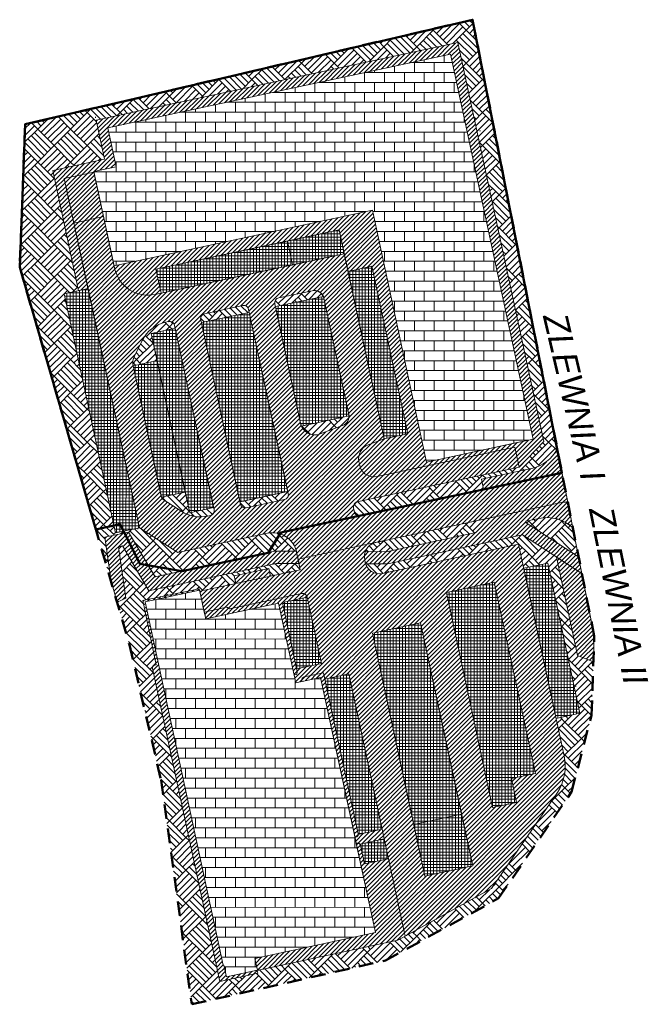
# Model space of a CAD drawing. Header units: metres. Extents: x 6567444 to 6568457, y 5573698 to 5574621.
# Tile 8 of 8: x 6568329 to 6568457, y 5574368 to 5574569. Entities that reach past the tile are written whole.
import ezdxf

# ---------------------------------------------------------------- set-up
doc = ezdxf.new("R2010")
doc.units = ezdxf.units.M
doc.linetypes.add('_PZT$0$Kropki przerywana 1', pattern=[250, 150, -100])
doc.linetypes.add('Ciągły', pattern=[0])
for name, color, linetype in [('_PZT$0$FORMA - Arch 01 - PZT 0 ZAKRES OPRACOWANIA', 7, 'Continuous'), ('_PZT$0$FORMA - Arch 01 - PZT 2 Inne obiekty', 7, 'Continuous'), ('_TT_PROJ_MP', 17, 'Ciągły')]:
    doc.layers.add(name, color=color, linetype=linetype)
for name, color, linetype, lineweight in [('_TB_BILANS_PROJ_DACH', 136, 'Continuous', 40), ('_TB_BILANS_PROJ_DROGI', 162, 'Continuous', 40), ('_TB_BILANS_PROJ_ZIEL', 106, 'Continuous', 40), ('_TT-OPIS', 7, 'Continuous', 25), ('_TT_ZLEWNIA_I', 6, 'Continuous', 50), ('_TT_ZLEWNIA_II', 10, 'Continuous', 50)]:
    doc.layers.add(name, color=color, linetype=linetype, lineweight=lineweight)
doc.styles.add('Arial CE', font='arial.ttf', dxfattribs={"height": 1.2})
pattern_1 = [(45, (500, 0), (0, 6.7351920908), [4.7625, -4.7625]), (45, (499.3265, 0.6735), (0, 6.7351920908), [4.7625, -4.7625]), (45, (498.653, 1.347), (0, 6.7351920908), [4.7625, -4.7625]), (45, (497.9794, 2.0206), (0, 6.7351920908), [4.7625, -4.7625]), (45, (497.306, 2.694), (0, 6.7351920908), [4.7625, -4.7625]), (45, (496.6324, 3.3676), (0, 6.7351920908), [4.7625, -4.7625]), (135, (500, 0), (-6.7351920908, 4e-16), [4.7625, -4.7625]), (135, (499.3265, -0.6735), (-6.7351920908, 4e-16), [4.7625, -4.7625]), (135, (498.653, -1.347), (-6.7351920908, 4e-16), [4.7625, -4.7625]), (135, (497.9794, -2.0206), (-6.7351920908, 4e-16), [4.7625, -4.7625]), (135, (497.306, -2.694), (-6.7351920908, 4e-16), [4.7625, -4.7625]), (135, (496.6324, -3.3676), (-6.7351920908, 4e-16), [4.7625, -4.7625])]
pattern_2 = [(45, (500, 0), (-0.449012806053, 0.449012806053), [])]
pattern_3 = [(90, (500, 0), (-0.635, 4e-17), []), (180, (500, 0), (-8e-17, -0.635), [])]
pattern_4 = [(0, (500, 0), (0, 2.032), []), (90, (500, 0), (-2.032, 2.032), [2.032, -2.032])]

msp = doc.modelspace()

# ---------------------------------------------------------------- hatches: boundary and pattern name
at = {"layer": '_TB_BILANS_PROJ_DACH', "lineweight": 20, "ltscale": 0.1}
h = msp.add_hatch(dxfattribs=at)
h.set_pattern_fill('BLOCKS', color=256, scale=0.01, style=0)
h.set_pattern_definition(pattern_4)
h.paths.add_polyline_path([(6568401.09, 5574530.15), (6568412.15, 5574478.68), (6568433.95, 5574483.36), (6568417.04, 5574562.07), (6568346.99, 5574547.01), (6568348.7, 5574539.04), (6568344.15, 5574538.06), (6568348.29, 5574518.8)])
h = msp.add_hatch(dxfattribs=at)
h.set_pattern_fill('BLOCKS', color=256, scale=0.01, style=0)
h.set_pattern_definition(pattern_4)
h.paths.add_polyline_path([(6568354.62, 5574450.1), (6568370.59, 5574375.81), (6568370.72, 5574375.83), (6568371.24, 5574373.41), (6568377.57, 5574374.77), (6568377.05, 5574377.19), (6568401.71, 5574382.49), (6568390.49, 5574434.65), (6568385.42, 5574433.56), (6568381.92, 5574449.82), (6568367.01, 5574446.61), (6568365.75, 5574452.49)])
at = {"layer": '_TB_BILANS_PROJ_DROGI', "linetype": 'Continuous', "lineweight": 13}
h = msp.add_hatch(dxfattribs=at)
h.set_pattern_fill('ANSI31', color=162, scale=0.2, style=0)
h.set_pattern_definition(pattern_2)
h.paths.add_polyline_path([(6568341.03, 5574513.7), (6568342.96, 5574514.12), (6568338.11, 5574536.66), (6568344.17, 5574537.97), (6568344.15, 5574538.06), (6568348.7, 5574539.04), (6568346.99, 5574547.01), (6568417.04, 5574562.07), (6568433.95, 5574483.36), (6568430.04, 5574482.52), (6568412.15, 5574478.68), (6568401.09, 5574530.15), (6568348.29, 5574518.8), (6568348.4, 5574518.32, 0.414214), (6568356.71, 5574512.94), (6568357.88, 5574513.2), (6568356.83, 5574518.08), (6568394.28, 5574526.13), (6568396.1, 5574517.64), (6568400.99, 5574518.69), (6568408.35, 5574484.47), (6568403.46, 5574483.42), (6568400.21, 5574482.2, 0.372067), (6568398.32, 5574478.76), (6568398.49, 5574477.99, 0.414214), (6568402.05, 5574475.69), (6568430.21, 5574481.74), (6568431.09, 5574477.63), (6568436.11, 5574482.84), (6568418.57, 5574564.44), (6568344.61, 5574548.55), (6568346.32, 5574540.58), (6568335.74, 5574538.3)])
h = msp.add_hatch(dxfattribs=at)
h.set_pattern_fill('ANSI31', color=162, scale=0.2, style=0)
h.set_pattern_definition(pattern_2)
h.paths.add_polyline_path([(6568338.11, 5574536.66), (6568340.07, 5574527.54), (6568346.13, 5574528.85), (6568344.17, 5574537.97)])
h = msp.add_hatch(dxfattribs=at)
h.set_pattern_fill('ANSI31', color=162, scale=0.2, style=0)
h.set_pattern_definition(pattern_2)
h.paths.add_polyline_path([(6568340.07, 5574527.54), (6568353.46, 5574465.23), (6568361.29, 5574460.18), (6568379.64, 5574464.12, -0.103226), (6568381.68, 5574464.13), (6568398.25, 5574467.67, -0.316238), (6568397.4, 5574468.45), (6568397.21, 5574469.33, -0.414214), (6568397.98, 5574470.52), (6568431.09, 5574477.63), (6568430.21, 5574481.74), (6568402.05, 5574475.69, -0.414214), (6568398.49, 5574477.99), (6568398.32, 5574478.76, -0.372067), (6568400.21, 5574482.2), (6568403.46, 5574483.42), (6568395.33, 5574521.24), (6568356.71, 5574512.94, -0.414214), (6568348.4, 5574518.32), (6568346.13, 5574528.85)])
h.paths.add_polyline_path([(6568357.92, 5574471.63), (6568352.18, 5574498.35, -0.170304), (6568352.43, 5574500.32), (6568354.03, 5574503.53, -0.227837), (6568358.82, 5574507.26), (6568359.44, 5574507.39, -0.414214), (6568360.63, 5574506.62), (6568368.73, 5574468.94, -0.414214), (6568367.96, 5574467.75), (6568367.37, 5574467.62, -0.198912), (6568362.1, 5574468.58), (6568358.35, 5574471, -0.198912)], flags=0)
h.paths.add_polyline_path([(6568375.29, 5574469.32, -0.414214), (6568374.1, 5574470.09), (6568366, 5574507.78, -0.414214), (6568366.77, 5574508.97), (6568374.59, 5574510.65, -0.414214), (6568375.78, 5574509.88), (6568383.88, 5574472.19, -0.414214), (6568383.11, 5574471)], flags=0)
h.paths.add_polyline_path([(6568381.16, 5574511.04, -0.414214), (6568381.93, 5574512.23), (6568388.77, 5574513.7, -0.414214), (6568391.14, 5574512.16), (6568396.25, 5574488.42, -0.372067), (6568394.99, 5574486.12), (6568390.4, 5574484.41, -0.457655), (6568386.41, 5574486.59)], flags=0)
h = msp.add_hatch(dxfattribs=at)
h.set_pattern_fill('ANSI31', color=162, scale=0.2, style=0)
h.set_pattern_definition(pattern_2)
h.paths.add_polyline_path([(6568438.68, 5574476.3, 0.059152), (6568439.82, 5574476.68), (6568438.87, 5574481.33, -0.219856), (6568433.57, 5574477.35), (6568423.35, 5574475.15), (6568423.79, 5574473.12)])
h = msp.add_hatch(dxfattribs=at)
h.set_pattern_fill('ANSI31', color=162, scale=0.2, style=0)
h.set_pattern_definition(pattern_2)
h.paths.add_polyline_path([(6568382.18, 5574464, -0.262352), (6568385.54, 5574460.43, -0.007414), (6568385.57, 5574460.28), (6568385.88, 5574458.84), (6568403.58, 5574462.62), (6568425.16, 5574467.26), (6568439.75, 5574470.39, -0.037113), (6568440.48, 5574470.49), (6568440.98, 5574470.6), (6568440.88, 5574471.14), (6568439.82, 5574476.48), (6568415.96, 5574471.42), (6568398.59, 5574467.68, -0.073683), (6568398.3, 5574467.66), (6568382.35, 5574464.28)])
h = msp.add_hatch(dxfattribs=at)
h.set_pattern_fill('ANSI31', color=162, scale=0.2, style=0)
h.set_pattern_definition(pattern_2)
h.paths.add_polyline_path([(6568399.5, 5574458.67), (6568399.61, 5574458.18, 0.027501), (6568399.7, 5574457.87), (6568404.23, 5574457.85), (6568431.72, 5574463.76), (6568443.9, 5574455.88), (6568443.23, 5574459.29), (6568432.48, 5574466.24), (6568432.41, 5574466.56), (6568435.1, 5574467.14, -0.245743), (6568442.06, 5574465.21), (6568441, 5574470.5, 0.063253), (6568439.75, 5574470.39), (6568425.16, 5574467.26), (6568422.21, 5574464.27), (6568403.97, 5574460.35), (6568399.63, 5574460.37, 0.144467)])
h = msp.add_hatch(dxfattribs=at)
h.set_pattern_fill('ANSI31', color=162, scale=0.2, style=0)
h.set_pattern_definition(pattern_2)
h.paths.add_polyline_path([(6568355.42, 5574452.36), (6568381.42, 5574457.94), (6568386.08, 5574457.92), (6568385.57, 5574460.28, 0.007414), (6568385.54, 5574460.43), (6568381.15, 5574460.45), (6568356.65, 5574455.18), (6568355.25, 5574457.55), (6568353.54, 5574457.85), (6568350.43, 5574464.17), (6568346.38, 5574463.3), (6568347.66, 5574454.3), (6568348.9, 5574450), (6568350.68, 5574450.81), (6568349.19, 5574461.34), (6568349.99, 5574461.52)])
h = msp.add_hatch(dxfattribs=at)
h.set_pattern_fill('ANSI31', color=162, scale=0.2, style=0)
h.set_pattern_definition(pattern_2)
h.paths.add_polyline_path([(6568351.22, 5574464.34), (6568350.43, 5574464.17), (6568353.54, 5574457.85), (6568355.25, 5574457.55)])
h = msp.add_hatch(dxfattribs=at)
h.set_pattern_fill('ANSI31', color=162, scale=0.2, style=0)
h.set_pattern_definition(pattern_2)
h.paths.add_polyline_path([(6568373.2, 5574453.84), (6568365.8, 5574452.25), (6568366.71, 5574448.01), (6568371.3, 5574449), (6568371.86, 5574448.64), (6568386.58, 5574451.8, -0.233884), (6568387.44, 5574451.59), (6568387.44, 5574451.59, -0.16394), (6568387.77, 5574451.04), (6568387.77, 5574451.04), (6568390.68, 5574437.51), (6568385.6, 5574436.42), (6568385.72, 5574435.86, -0.053024), (6568385.73, 5574435.73, -0.353794), (6568385.26, 5574435.14), (6568385.08, 5574435.1), (6568385.42, 5574433.56), (6568386.7, 5574433.84), (6568386.66, 5574434.01, -0.414214), (6568387.12, 5574434.73), (6568391.09, 5574435.58), (6568391.37, 5574434.31), (6568396.25, 5574435.36), (6568403.5, 5574401.66), (6568404.38, 5574397.57), (6568407.78, 5574381.75), (6568425.45, 5574391.46), (6568438.88, 5574411.09), (6568438.88, 5574411.09, 0.144063), (6568440.48, 5574416.52, 0.052801), (6568440.25, 5574418.62), (6568438.61, 5574426.27), (6568432.01, 5574456.97), (6568430.96, 5574461.85), (6568403.17, 5574455.88, -0.382357), (6568399.7, 5574457.87, -0.027501), (6568399.61, 5574458.18), (6568399.5, 5574458.67, -0.144467), (6568399.63, 5574460.37, -0.186846), (6568401.08, 5574461.98), (6568385.91, 5574458.74), (6568386.08, 5574457.92), (6568386.35, 5574456.66), (6568384.15, 5574456.19), (6568380.43, 5574455.39), (6568380.24, 5574455.35)])
h.paths.add_polyline_path([(6568401.12, 5574443.68), (6568410.89, 5574445.78), (6568419.3, 5574406.67), (6568421.57, 5574396.11), (6568411.79, 5574394.01), (6568409.52, 5574404.57)], flags=16)
h.paths.add_polyline_path([(6568416.2, 5574452.03), (6568425.97, 5574454.13), (6568434.38, 5574415.03), (6568429.49, 5574413.98), (6568430.54, 5574409.09), (6568425.65, 5574408.04)], flags=16)
h.paths.add_polyline_path([(6568423.15, 5574406.81), (6568423.18, 5574406.82), (6568423.17, 5574406.76, -0.004779)], flags=16)
h = msp.add_hatch(dxfattribs=at)
h.set_pattern_fill('ANSI31', color=162, scale=0.2, style=0)
h.set_pattern_definition(pattern_2)
h.paths.add_polyline_path([(6568443.91, 5574455.88), (6568438.68, 5574459.25), (6568443.01, 5574439.15), (6568446.23, 5574437.85), (6568446.41, 5574443.19)])
h = msp.add_hatch(dxfattribs=at)
h.set_pattern_fill('ANSI31', color=162, scale=0.2, style=0)
h.set_pattern_definition(pattern_2)
h.paths.add_polyline_path([(6568372.86, 5574455.4), (6568373.2, 5574453.84), (6568380.24, 5574455.35), (6568379.9, 5574456.91)])
h = msp.add_hatch(dxfattribs=at)
h.set_pattern_fill('ANSI31', color=162, scale=0.2, style=0)
h.set_pattern_definition(pattern_2)
h.paths.add_polyline_path([(6568356.14, 5574436.45), (6568369.89, 5574372.49), (6568377.68, 5574374.16), (6568377.56, 5574374.74), (6568406.3, 5574380.93), (6568407.78, 5574381.75), (6568404.38, 5574397.57), (6568399.49, 5574396.52), (6568398.68, 5574400.27, 0.414214), (6568397.97, 5574400.73), (6568397.79, 5574400.69), (6568401.71, 5574382.49), (6568377.05, 5574377.19), (6568377.57, 5574374.77), (6568377.55, 5574374.77), (6568371.24, 5574373.41), (6568370.72, 5574375.83), (6568370.59, 5574375.81), (6568354.62, 5574450.1), (6568365.75, 5574452.49), (6568365.69, 5574452.77), (6568354.17, 5574450.39), (6568356.9, 5574437.23), (6568356.6, 5574437.17, 0.414214)])
h = msp.add_hatch(dxfattribs=at)
h.set_pattern_fill('ANSI31', color=162, scale=0.2, style=0)
h.set_pattern_definition(pattern_2)
h.paths.add_polyline_path([(6568371.86, 5574448.64), (6568371.3, 5574449), (6568366.71, 5574448.01), (6568367.01, 5574446.61), (6568381.92, 5574449.82), (6568385.08, 5574435.1), (6568385.26, 5574435.14, 0.414595), (6568385.72, 5574435.86), (6568382.69, 5574449.95), (6568387.77, 5574451.04, 0.413738), (6568386.58, 5574451.8)])
h = msp.add_hatch(dxfattribs=at)
h.set_pattern_fill('ANSI31', color=162, scale=0.2, style=0)
h.set_pattern_definition(pattern_2)
h.paths.add_polyline_path([(6568387.12, 5574434.73, 0.414214), (6568386.66, 5574434.01), (6568386.7, 5574433.84), (6568390.49, 5574434.65), (6568397.53, 5574401.93), (6568397.7, 5574401.97, 0.414214), (6568398.16, 5574402.68), (6568391.22, 5574434.99), (6568391.09, 5574435.58)])
h = msp.add_hatch(dxfattribs=at)
h.set_pattern_fill('ANSI31', color=162, scale=0.2, style=0)
h.set_pattern_definition(pattern_2)
h.paths.add_polyline_path([(6568398.18, 5574402.53, -0.341381), (6568397.7, 5574401.97), (6568397.53, 5574401.93), (6568397.79, 5574400.69), (6568397.97, 5574400.73, -0.244329), (6568398.5, 5574400.58), (6568403.5, 5574401.66), (6568403.08, 5574403.59)])
at = {"layer": '_TB_BILANS_PROJ_ZIEL', "lineweight": 20, "ltscale": 2}
h = msp.add_hatch(dxfattribs=at)
h.set_pattern_fill('EARTH2', color=256, scale=0.5, style=0)
h.set_pattern_definition(pattern_1)
h.paths.add_polyline_path([(6568329, 5574518.49), (6568345.11, 5574463.02), (6568346.38, 5574463.3), (6568351.22, 5574464.34), (6568355.25, 5574457.55), (6568362.15, 5574456.36), (6568379.76, 5574460.15), (6568382.18, 5574464, 0.129431), (6568379.64, 5574464.12), (6568361.29, 5574460.18), (6568353.46, 5574465.23), (6568348.57, 5574464.18), (6568338.07, 5574513.07), (6568341.03, 5574513.7), (6568340.3, 5574517.09), (6568336.16, 5574536.35), (6568335.74, 5574538.3), (6568346.32, 5574540.58), (6568344.61, 5574548.55), (6568418.57, 5574564.44), (6568425.36, 5574532.86), (6568427.89, 5574536.9), (6568421.55, 5574569.11), (6568349.27, 5574552.2), (6568330.11, 5574547.72)])
h = msp.add_hatch(dxfattribs=at)
h.set_pattern_fill('EARTH2', color=256, scale=0.5, style=0)
h.set_pattern_definition(pattern_1)
h.paths.add_polyline_path([(6568425.36, 5574532.86), (6568436.11, 5574482.84), (6568431.09, 5574477.63), (6568397.98, 5574470.52, 0.414214), (6568397.21, 5574469.33), (6568397.4, 5574468.45, 0.414214), (6568398.59, 5574467.68), (6568423.79, 5574473.1), (6568423.35, 5574475.15), (6568433.67, 5574477.37, 0.216488), (6568438.87, 5574481.33), (6568427.89, 5574536.9)])
h = msp.add_hatch(dxfattribs=at)
h.set_pattern_fill('EARTH2', color=256, scale=0.5, style=0)
h.set_pattern_definition(pattern_1)
h.paths.add_polyline_path([(6568381.29, 5574510.44), (6568391.06, 5574512.54, 0.349925), (6568388.77, 5574513.7), (6568381.93, 5574512.23, 0.414214), (6568381.16, 5574511.04)])
h = msp.add_hatch(dxfattribs=at)
h.set_pattern_fill('EARTH2', color=256, scale=0.5, style=0)
h.set_pattern_definition(pattern_1)
h.paths.add_polyline_path([(6568366.77, 5574508.97, 0.414214), (6568366, 5574507.78), (6568366.13, 5574507.18), (6568375.91, 5574509.28), (6568375.78, 5574509.88, 0.414214), (6568374.59, 5574510.65)])
h = msp.add_hatch(dxfattribs=at)
h.set_pattern_fill('EARTH2', color=256, scale=0.5, style=0)
h.set_pattern_definition(pattern_1)
h.paths.add_polyline_path([(6568357.06, 5574499.4), (6568355.87, 5574504.98), (6568360.75, 5574506.03), (6568360.63, 5574506.62, 0.414214), (6568359.44, 5574507.39), (6568358.82, 5574507.26, 0.227837), (6568354.03, 5574503.53), (6568352.43, 5574500.32, 0.170304), (6568352.18, 5574498.35)])
h = msp.add_hatch(dxfattribs=at)
h.set_pattern_fill('EARTH2', color=256, scale=0.5, style=0)
h.set_pattern_definition(pattern_1)
h.paths.add_polyline_path([(6568396.32, 5574488.1), (6568386.6, 5574486.01, 0.397813), (6568390.4, 5574484.41), (6568394.99, 5574486.12, 0.306527)])
h = msp.add_hatch(dxfattribs=at)
h.set_pattern_fill('EARTH2', color=256, scale=0.5, style=0)
h.set_pattern_definition(pattern_1)
h.paths.add_polyline_path([(6568363.75, 5574468.31), (6568362.84, 5574472.51), (6568357.97, 5574471.47, 0.153837), (6568358.35, 5574471), (6568362.1, 5574468.58, 0.198912), (6568367.37, 5574467.62), (6568367.96, 5574467.75, 0.414214), (6568368.73, 5574468.94), (6568368.63, 5574469.36)])
h = msp.add_hatch(dxfattribs=at)
h.set_pattern_fill('EARTH2', color=256, scale=0.5, style=0)
h.set_pattern_definition(pattern_1)
h.paths.add_polyline_path([(6568374.1, 5574470.09, 0.414214), (6568375.29, 5574469.32), (6568383.11, 5574471, 0.414214), (6568383.88, 5574472.19), (6568383.79, 5574472.62), (6568378.9, 5574471.57), (6568374.01, 5574470.52)])
h = msp.add_hatch(dxfattribs=at)
h.set_pattern_fill('EARTH2', color=256, scale=0.5, style=0)
h.set_pattern_definition(pattern_1)
h.paths.add_polyline_path([(6568401.81, 5574462.24, 0.254517), (6568399.63, 5574460.37), (6568403.97, 5574460.35), (6568422.21, 5574464.27), (6568425.16, 5574467.26)])
h = msp.add_hatch(dxfattribs=at)
h.set_pattern_fill('EARTH2', color=256, scale=0.5, style=0)
h.set_pattern_definition(pattern_1)
h.paths.add_polyline_path([(6568443.21, 5574459.3), (6568442.04, 5574465.23, 0.244872), (6568435.1, 5574467.14), (6568432.41, 5574466.56), (6568432.48, 5574466.24)])
h = msp.add_hatch(dxfattribs=at)
h.set_pattern_fill('EARTH2', color=256, scale=0.5, style=0)
h.set_pattern_definition(pattern_1)
h.paths.add_polyline_path([(6568346.38, 5574463.3), (6568345.11, 5574463.02), (6568347.67, 5574454.22)])
h = msp.add_hatch(dxfattribs=at)
h.set_pattern_fill('EARTH2', color=256, scale=0.5, style=0)
h.set_pattern_definition(pattern_1)
h.paths.add_polyline_path([(6568364.17, 5574367.81), (6568403.73, 5574376.76), (6568426.87, 5574389.48), (6568441.77, 5574411.26), (6568445.87, 5574426.93), (6568446.23, 5574437.85), (6568443.01, 5574439.15), (6568438.68, 5574459.25), (6568431.72, 5574463.76), (6568404.23, 5574457.85), (6568399.7, 5574457.87), (6568399.7, 5574457.87, 0.382357), (6568403.17, 5574455.88), (6568430.96, 5574461.85), (6568432.01, 5574456.97), (6568436.9, 5574458.02), (6568443.5, 5574427.32), (6568438.61, 5574426.27), (6568440.25, 5574418.62), (6568440.25, 5574418.62, -0.198349), (6568438.88, 5574411.09), (6568425.45, 5574391.46), (6568406.3, 5574380.93), (6568405.7, 5574380.8), (6568377.56, 5574374.74), (6568377.68, 5574374.16), (6568369.89, 5574372.49), (6568356.14, 5574436.45), (6568356.14, 5574436.45, -0.414214), (6568356.6, 5574437.17), (6568356.9, 5574437.23), (6568354.17, 5574450.39), (6568365.69, 5574452.77), (6568365.75, 5574452.49), (6568365.8, 5574452.25), (6568373.2, 5574453.84), (6568372.86, 5574455.4), (6568379.9, 5574456.91), (6568380.24, 5574455.35), (6568384.15, 5574456.19), (6568386.35, 5574456.66), (6568386.08, 5574457.92), (6568381.67, 5574457.94), (6568350.61, 5574451.31), (6568350.68, 5574450.81), (6568348.9, 5574450), (6568351.43, 5574441.29), (6568357.89, 5574413.63)])
h = msp.add_hatch(dxfattribs=at)
h.set_pattern_fill('EARTH2', color=256, scale=0.5, style=0)
h.set_pattern_definition(pattern_1)
h.paths.add_polyline_path([(6568379.76, 5574460.15), (6568381.15, 5574460.45), (6568385.54, 5574460.43, 0.262352), (6568382.18, 5574464)])
h = msp.add_hatch(dxfattribs=at)
h.set_pattern_fill('EARTH2', color=256, scale=0.5, style=0)
h.set_pattern_definition(pattern_1)
h.paths.add_polyline_path([(6568381.42, 5574457.94), (6568355.42, 5574452.36), (6568349.99, 5574461.52), (6568349.19, 5574461.34), (6568350.61, 5574451.31), (6568381.67, 5574457.94)])
h = msp.add_hatch(dxfattribs=at)
h.set_pattern_fill('EARTH2', color=256, scale=0.5, style=0)
h.set_pattern_definition(pattern_1)
h.paths.add_polyline_path([(6568355.25, 5574457.55), (6568356.65, 5574455.18), (6568362.15, 5574456.36)])
at = {"layer": '_TT_PROJ_MP', "linetype": 'Continuous', "lineweight": 0}
h = msp.add_hatch(dxfattribs=at)
h.set_pattern_fill('ANSI37', color=256, scale=0.2, angle=45, style=0)
h.set_pattern_definition(pattern_3)
h.paths.add_polyline_path([(6568384.77, 5574518.97), (6568395.33, 5574521.24), (6568394.28, 5574526.13), (6568383.72, 5574523.86)])
h = msp.add_hatch(dxfattribs=at)
h.set_pattern_fill('ANSI37', color=256, scale=0.2, angle=45, style=0)
h.set_pattern_definition(pattern_3)
h.paths.add_polyline_path([(6568383.72, 5574523.86), (6568356.83, 5574518.08), (6568357.88, 5574513.2), (6568384.77, 5574518.97)])
h = msp.add_hatch(dxfattribs=at)
h.set_pattern_fill('ANSI37', color=256, scale=0.2, angle=45, style=0)
h.set_pattern_definition(pattern_3)
h.paths.add_polyline_path([(6568400.99, 5574518.69), (6568396.1, 5574517.64), (6568403.46, 5574483.42), (6568408.35, 5574484.47)])
h = msp.add_hatch(dxfattribs=at)
h.set_pattern_fill('ANSI37', color=256, scale=0.2, angle=45, style=0)
h.set_pattern_definition(pattern_3)
h.paths.add_polyline_path([(6568348.57, 5574464.18), (6568353.46, 5574465.23), (6568342.96, 5574514.12), (6568338.07, 5574513.07)])
h = msp.add_hatch(dxfattribs=at)
h.set_pattern_fill('ANSI37', color=256, scale=0.2, angle=45, style=0)
h.set_pattern_definition(pattern_3)
h.paths.add_polyline_path([(6568396.32, 5574488.1), (6568391.06, 5574512.54), (6568381.29, 5574510.44), (6568386.54, 5574486)])
h = msp.add_hatch(dxfattribs=at)
h.set_pattern_fill('ANSI37', color=256, scale=0.2, angle=45, style=0)
h.set_pattern_definition(pattern_3)
h.paths.add_polyline_path([(6568375.91, 5574509.28), (6568366.13, 5574507.18), (6568374.01, 5574470.52), (6568383.79, 5574472.62)])
h = msp.add_hatch(dxfattribs=at)
h.set_pattern_fill('ANSI37', color=256, scale=0.2, angle=45, style=0)
h.set_pattern_definition(pattern_3)
h.paths.add_polyline_path([(6568363.75, 5574468.31), (6568368.63, 5574469.36), (6568360.75, 5574506.03), (6568355.87, 5574504.98)])
h = msp.add_hatch(dxfattribs=at)
h.set_pattern_fill('ANSI37', color=256, scale=0.2, angle=45, style=0)
h.set_pattern_definition(pattern_3)
h.paths.add_polyline_path([(6568362.84, 5574472.51), (6568357.06, 5574499.4), (6568352.18, 5574498.35), (6568357.95, 5574471.46)])
h = msp.add_hatch(dxfattribs=at)
h.set_pattern_fill('ANSI37', color=256, scale=0.2, angle=45, style=0)
h.set_pattern_definition(pattern_3)
h.paths.add_polyline_path([(6568432.01, 5574456.97), (6568438.61, 5574426.27), (6568443.5, 5574427.32), (6568436.9, 5574458.02)])
h = msp.add_hatch(dxfattribs=at)
h.set_pattern_fill('ANSI37', color=256, scale=0.2, angle=45, style=0)
h.set_pattern_definition(pattern_3)
h.paths.add_polyline_path([(6568434.38, 5574415.03), (6568425.97, 5574454.13), (6568416.2, 5574452.03), (6568425.65, 5574408.04), (6568430.54, 5574409.09), (6568429.49, 5574413.98)])
h = msp.add_hatch(dxfattribs=at)
h.set_pattern_fill('ANSI37', color=256, scale=0.2, angle=45, style=0)
h.set_pattern_definition(pattern_3)
h.paths.add_polyline_path([(6568387.77, 5574451.04), (6568382.69, 5574449.95), (6568385.6, 5574436.42), (6568390.68, 5574437.51)])
h = msp.add_hatch(dxfattribs=at)
h.set_pattern_fill('ANSI37', color=256, scale=0.2, angle=45, style=0)
h.set_pattern_definition(pattern_3)
h.paths.add_polyline_path([(6568419.3, 5574406.67), (6568410.89, 5574445.78), (6568401.12, 5574443.68), (6568409.52, 5574404.57)])
h = msp.add_hatch(dxfattribs=at)
h.set_pattern_fill('ANSI37', color=256, scale=0.2, angle=45, style=0)
h.set_pattern_definition(pattern_3)
h.paths.add_polyline_path([(6568391.37, 5574434.31), (6568398.16, 5574402.68, -0.063809), (6568398.18, 5574402.53), (6568403.08, 5574403.59), (6568396.25, 5574435.36)])
h = msp.add_hatch(dxfattribs=at)
h.set_pattern_fill('ANSI37', color=256, scale=0.2, angle=45, style=0)
h.set_pattern_definition(pattern_3)
h.paths.add_polyline_path([(6568411.79, 5574394.01), (6568421.57, 5574396.11), (6568419.3, 5574406.67), (6568409.52, 5574404.57)])
h = msp.add_hatch(dxfattribs=at)
h.set_pattern_fill('ANSI37', color=256, scale=0.2, angle=45, style=0)
h.set_pattern_definition(pattern_3)
h.paths.add_polyline_path([(6568398.5, 5574400.58, -0.154271), (6568398.68, 5574400.27), (6568399.49, 5574396.52), (6568404.38, 5574397.57), (6568403.5, 5574401.66)])

# ---------------------------------------------------------------- linework, layer by layer
at = {"layer": '_PZT$0$FORMA - Arch 01 - PZT 0 ZAKRES OPRACOWANIA', "color": 1, "linetype": '_PZT$0$Kropki przerywana 1', "lineweight": 50, "ltscale": 0.02}
for p, q in [((6568421.55, 5574569.11), (6568349.27, 5574552.2)), ((6568446.41, 5574443.1), (6568421.55, 5574569.11)), ((6568349.27, 5574552.2), (6568330.11, 5574547.72)), ((6568330.11, 5574547.72), (6568329, 5574518.49)), ((6568329, 5574518.49), (6568351.43, 5574441.29)), ((6568445.87, 5574426.93), (6568446.41, 5574443.1)), ((6568351.43, 5574441.29), (6568357.89, 5574413.63)), ((6568441.77, 5574411.26), (6568445.87, 5574426.93)), ((6568357.89, 5574413.63), (6568364.17, 5574367.81)), ((6568426.87, 5574389.48), (6568441.77, 5574411.26)), ((6568403.73, 5574376.76), (6568426.87, 5574389.48)), ((6568364.17, 5574367.81), (6568403.73, 5574376.76))]:
    msp.add_line(p, q, dxfattribs=at)
at = {"layer": '_PZT$0$FORMA - Arch 01 - PZT 2 Inne obiekty', "color": 191, "linetype": 'Continuous', "lineweight": 13, "ltscale": 0.02, "true_color": 0xbb77e3, "flags": 128}
for points in [[(6568344.51, 5574549.03), (6568344.46, 5574549.23)], [(6568422.97, 5574546.36), (6568423.17, 5574546.4)], [(6568348.12, 5574466.28), (6568347.93, 5574466.24)], [(6568348.57, 5574464.18), (6568348.12, 5574466.28)], [(6568353.11, 5574465.16), (6568348.57, 5574464.18)], [(6568353.11, 5574465.16), (6568353.15, 5574464.96)], [(6568372.86, 5574455.4), (6568379.9, 5574456.91)], [(6568379.9, 5574456.91), (6568380.24, 5574455.35)], [(6568380.43, 5574455.39), (6568384.15, 5574456.19)], [(6568373.16, 5574454.03), (6568372.86, 5574455.4)], [(6568373.2, 5574453.84), (6568373.16, 5574454.03)], [(6568380.24, 5574455.35), (6568380.43, 5574455.39)], [(6568365.8, 5574452.25), (6568373.2, 5574453.84)], [(6568442.53, 5574432.8), (6568442.72, 5574432.84)]]:
    msp.add_lwpolyline(points, dxfattribs=at)
at = {"layer": '_TB_BILANS_PROJ_ZIEL', "lineweight": 20, "ltscale": 2}
msp.add_lwpolyline([(6568399.5, 5574458.67), (6568399.61, 5574458.18, 0.027501), (6568399.7, 5574457.87), (6568404.23, 5574457.85), (6568431.72, 5574463.76), (6568443.9, 5574455.88), (6568443.23, 5574459.29), (6568432.48, 5574466.24), (6568432.41, 5574466.56), (6568435.1, 5574467.14, -0.245743), (6568442.06, 5574465.21), (6568441, 5574470.5, 0.063253), (6568439.75, 5574470.39), (6568425.16, 5574467.26), (6568422.21, 5574464.27), (6568403.97, 5574460.35), (6568399.63, 5574460.37, 0.144467)], format="xyb", close=True, dxfattribs=at)
at = {"layer": '_TT-OPIS', "lineweight": 5}
for points in [[(6568341.03, 5574513.7), (6568342.96, 5574514.12), (6568338.11, 5574536.66), (6568344.17, 5574537.97), (6568344.15, 5574538.06), (6568348.7, 5574539.04), (6568346.99, 5574547.01), (6568417.04, 5574562.07), (6568433.95, 5574483.36), (6568430.04, 5574482.52), (6568412.15, 5574478.68), (6568401.09, 5574530.15), (6568348.29, 5574518.8), (6568348.4, 5574518.32, 0.414214), (6568356.71, 5574512.94), (6568357.88, 5574513.2), (6568356.83, 5574518.08), (6568394.28, 5574526.13), (6568396.1, 5574517.64), (6568400.99, 5574518.69), (6568408.35, 5574484.47), (6568403.46, 5574483.42), (6568400.21, 5574482.2, 0.372067), (6568398.32, 5574478.76), (6568398.49, 5574477.99, 0.414214), (6568402.05, 5574475.69), (6568430.21, 5574481.74), (6568431.09, 5574477.63), (6568436.11, 5574482.84), (6568418.57, 5574564.44), (6568344.61, 5574548.55), (6568346.32, 5574540.58), (6568335.74, 5574538.3)], [(6568340.07, 5574527.54), (6568353.46, 5574465.23), (6568361.29, 5574460.18), (6568379.64, 5574464.12, -0.103226), (6568381.68, 5574464.13), (6568398.25, 5574467.67, -0.316238), (6568397.4, 5574468.45), (6568397.21, 5574469.33, -0.414214), (6568397.98, 5574470.52), (6568431.09, 5574477.63), (6568430.21, 5574481.74), (6568402.05, 5574475.69, -0.414214), (6568398.49, 5574477.99), (6568398.32, 5574478.76, -0.372067), (6568400.21, 5574482.2), (6568403.46, 5574483.42), (6568395.33, 5574521.24), (6568356.71, 5574512.94, -0.414214), (6568348.4, 5574518.32), (6568346.13, 5574528.85)], [(6568381.29, 5574510.44), (6568391.06, 5574512.54, 0.349925), (6568388.77, 5574513.7), (6568381.93, 5574512.23, 0.414214), (6568381.16, 5574511.04)], [(6568381.16, 5574511.04, -0.414214), (6568381.93, 5574512.23), (6568388.77, 5574513.7, -0.414214), (6568391.14, 5574512.16), (6568396.25, 5574488.42, -0.372067), (6568394.99, 5574486.12), (6568390.4, 5574484.41, -0.457655), (6568386.41, 5574486.59)], [(6568366.77, 5574508.97, 0.414214), (6568366, 5574507.78), (6568366.13, 5574507.18), (6568375.91, 5574509.28), (6568375.78, 5574509.88, 0.414214), (6568374.59, 5574510.65)], [(6568375.29, 5574469.32, -0.414214), (6568374.1, 5574470.09), (6568366, 5574507.78, -0.414214), (6568366.77, 5574508.97), (6568374.59, 5574510.65, -0.414214), (6568375.78, 5574509.88), (6568383.88, 5574472.19, -0.414214), (6568383.11, 5574471)], [(6568357.06, 5574499.4), (6568355.87, 5574504.98), (6568360.75, 5574506.03), (6568360.63, 5574506.62, 0.414214), (6568359.44, 5574507.39), (6568358.82, 5574507.26, 0.227837), (6568354.03, 5574503.53), (6568352.43, 5574500.32, 0.170304), (6568352.18, 5574498.35)], [(6568357.92, 5574471.63), (6568352.18, 5574498.35, -0.170304), (6568352.43, 5574500.32), (6568354.03, 5574503.53, -0.227837), (6568358.82, 5574507.26), (6568359.44, 5574507.39, -0.414214), (6568360.63, 5574506.62), (6568368.73, 5574468.94, -0.414214), (6568367.96, 5574467.75), (6568367.37, 5574467.62, -0.198912), (6568362.1, 5574468.58), (6568358.35, 5574471, -0.198912)], [(6568396.32, 5574488.1), (6568386.6, 5574486.01, 0.397813), (6568390.4, 5574484.41), (6568394.99, 5574486.12, 0.306527)], [(6568438.68, 5574476.3, 0.059152), (6568439.82, 5574476.68), (6568438.87, 5574481.33, -0.219856), (6568433.57, 5574477.35), (6568423.35, 5574475.15), (6568423.79, 5574473.12)], [(6568381.68, 5574464.13, -0.298236), (6568385.57, 5574460.28), (6568386.35, 5574456.66), (6568380.24, 5574455.35), (6568373.2, 5574453.84), (6568365.8, 5574452.25), (6568366.71, 5574448.01), (6568371.3, 5574449), (6568371.86, 5574448.64), (6568386.58, 5574451.8, -0.233884), (6568387.44, 5574451.59, -0.164402), (6568387.77, 5574451.04), (6568390.68, 5574437.51), (6568385.6, 5574436.42), (6568385.72, 5574435.86, -0.414102), (6568385.26, 5574435.14), (6568385.08, 5574435.1), (6568385.42, 5574433.56), (6568386.7, 5574433.84), (6568386.66, 5574434.01, -0.414214), (6568387.12, 5574434.73), (6568391.09, 5574435.58), (6568391.37, 5574434.31), (6568396.25, 5574435.36), (6568404.38, 5574397.57), (6568407.78, 5574381.75), (6568425.45, 5574391.46), (6568438.88, 5574411.09, 0.198373), (6568440.25, 5574418.62), (6568430.96, 5574461.85), (6568403.17, 5574455.88, -0.414214), (6568399.61, 5574458.18), (6568399.5, 5574458.67, -0.414214), (6568401.81, 5574462.24), (6568439.75, 5574470.39, -0.063253), (6568441, 5574470.5), (6568440.88, 5574471.14), (6568439.79, 5574476.68, -0.052799), (6568438.8, 5574476.33, -0.006027), (6568438.68, 5574476.3), (6568398.59, 5574467.68, -0.086628), (6568398.25, 5574467.67)], [(6568440.88, 5574471.14), (6568439.79, 5574476.68, -0.052799), (6568438.8, 5574476.33, -0.006027), (6568438.68, 5574476.3), (6568415.96, 5574471.42), (6568439.82, 5574476.48)], [(6568363.75, 5574468.31), (6568362.84, 5574472.51), (6568357.97, 5574471.47, 0.153837), (6568358.35, 5574471), (6568362.1, 5574468.58, 0.198912), (6568367.37, 5574467.62), (6568367.96, 5574467.75, 0.414214), (6568368.73, 5574468.94), (6568368.63, 5574469.36)], [(6568374.1, 5574470.09, 0.414214), (6568375.29, 5574469.32), (6568383.11, 5574471, 0.414214), (6568383.88, 5574472.19), (6568383.79, 5574472.62), (6568378.9, 5574471.57), (6568374.01, 5574470.52)], [(6568399.5, 5574458.67), (6568399.61, 5574458.18, 0.027501), (6568399.7, 5574457.87), (6568404.23, 5574457.85), (6568431.72, 5574463.76), (6568443.9, 5574455.88), (6568443.23, 5574459.29), (6568432.48, 5574466.24), (6568432.41, 5574466.56), (6568435.1, 5574467.14, -0.245743), (6568442.06, 5574465.21), (6568441, 5574470.5, 0.063253), (6568439.75, 5574470.39), (6568425.16, 5574467.26), (6568422.21, 5574464.27), (6568403.97, 5574460.35), (6568399.63, 5574460.37, 0.144467)], [(6568441, 5574470.5), (6568440.98, 5574470.6), (6568440.48, 5574470.49, -0.026079)], [(6568398.25, 5574467.67), (6568382.35, 5574464.28), (6568398.3, 5574467.66, -0.012863)], [(6568401.81, 5574462.24, 0.254517), (6568399.63, 5574460.37), (6568403.97, 5574460.35), (6568422.21, 5574464.27), (6568425.16, 5574467.26)], [(6568401.81, 5574462.24, 0.254517), (6568399.63, 5574460.37), (6568403.97, 5574460.35), (6568422.21, 5574464.27), (6568425.16, 5574467.26)], [(6568443.21, 5574459.3), (6568442.04, 5574465.23, 0.244872), (6568435.1, 5574467.14), (6568432.41, 5574466.56), (6568432.48, 5574466.24)], [(6568355.42, 5574452.36), (6568381.42, 5574457.94), (6568386.08, 5574457.92), (6568385.57, 5574460.28, 0.007414), (6568385.54, 5574460.43), (6568381.15, 5574460.45), (6568356.65, 5574455.18), (6568351.22, 5574464.34), (6568346.38, 5574463.3), (6568347.67, 5574454.22), (6568348.9, 5574450), (6568350.68, 5574450.81), (6568349.19, 5574461.34), (6568349.99, 5574461.52)], [(6568381.68, 5574464.13, -0.02586), (6568382.18, 5574464), (6568382.35, 5574464.28)], [(6568386.35, 5574456.66), (6568380.24, 5574455.35), (6568373.2, 5574453.84), (6568365.8, 5574452.25), (6568366.71, 5574448.01), (6568371.3, 5574449), (6568371.86, 5574448.64), (6568386.58, 5574451.8, -0.233884), (6568387.44, 5574451.59, -0.164402), (6568387.77, 5574451.04), (6568390.68, 5574437.51), (6568385.6, 5574436.42), (6568385.72, 5574435.86, -0.414102), (6568385.26, 5574435.14), (6568385.08, 5574435.1), (6568385.42, 5574433.56), (6568386.7, 5574433.84), (6568386.66, 5574434.01, -0.414214), (6568387.12, 5574434.73), (6568391.09, 5574435.58), (6568391.37, 5574434.31), (6568396.25, 5574435.36), (6568404.38, 5574397.57), (6568407.78, 5574381.75), (6568425.45, 5574391.46), (6568438.88, 5574411.09), (6568438.88, 5574411.09, 0.198373), (6568440.25, 5574418.62), (6568430.96, 5574461.85), (6568403.17, 5574455.88, -0.414214), (6568399.61, 5574458.18), (6568399.5, 5574458.67, -0.414214), (6568401.81, 5574462.24), (6568403.58, 5574462.62), (6568385.88, 5574458.84)], [(6568379.76, 5574460.15), (6568381.15, 5574460.45), (6568385.54, 5574460.43, 0.262352), (6568382.18, 5574464)], [(6568356.14, 5574436.45), (6568369.89, 5574372.49), (6568377.68, 5574374.16), (6568377.56, 5574374.74), (6568406.3, 5574380.93), (6568407.78, 5574381.75), (6568404.38, 5574397.57), (6568399.49, 5574396.52), (6568398.68, 5574400.27, 0.414214), (6568397.97, 5574400.73), (6568397.79, 5574400.69), (6568401.71, 5574382.49), (6568377.05, 5574377.19), (6568377.57, 5574374.77), (6568377.55, 5574374.77), (6568371.24, 5574373.41), (6568370.72, 5574375.83), (6568370.59, 5574375.81), (6568354.62, 5574450.1), (6568365.75, 5574452.49), (6568365.69, 5574452.77), (6568354.17, 5574450.39), (6568356.9, 5574437.23), (6568356.6, 5574437.17, 0.414214)], [(6568371.86, 5574448.64), (6568371.3, 5574449), (6568366.71, 5574448.01), (6568367.01, 5574446.61), (6568381.92, 5574449.82), (6568385.08, 5574435.1), (6568385.26, 5574435.14, 0.414595), (6568385.72, 5574435.86), (6568382.69, 5574449.95), (6568387.77, 5574451.04, 0.413738), (6568386.58, 5574451.8)], [(6568387.12, 5574434.73, 0.414214), (6568386.66, 5574434.01), (6568386.7, 5574433.84), (6568390.49, 5574434.65), (6568397.53, 5574401.93), (6568397.7, 5574401.97, 0.414214), (6568398.16, 5574402.68), (6568391.22, 5574434.99), (6568391.09, 5574435.58)], [(6568391.37, 5574434.31), (6568398.16, 5574402.68, -0.063809), (6568398.18, 5574402.53), (6568403.08, 5574403.59), (6568396.25, 5574435.36)], [(6568423.18, 5574406.82), (6568423.15, 5574406.81, 0.004779), (6568423.17, 5574406.76)], [(6568398.18, 5574402.53, -0.341381), (6568397.7, 5574401.97), (6568397.53, 5574401.93), (6568397.79, 5574400.69), (6568397.97, 5574400.73, -0.244329), (6568398.5, 5574400.58), (6568403.5, 5574401.66), (6568403.08, 5574403.59)], [(6568398.5, 5574400.58, -0.154271), (6568398.68, 5574400.27), (6568399.49, 5574396.52), (6568404.38, 5574397.57), (6568403.5, 5574401.66)]]:
    msp.add_lwpolyline(points, format="xyb", close=True, dxfattribs=at)
for points in [[(6568401.09, 5574530.15), (6568412.15, 5574478.68), (6568433.95, 5574483.36), (6568417.04, 5574562.07), (6568346.99, 5574547.01), (6568348.7, 5574539.04), (6568344.15, 5574538.06), (6568348.29, 5574518.8)], [(6568338.11, 5574536.66), (6568340.07, 5574527.54), (6568346.13, 5574528.85), (6568344.17, 5574537.97)], [(6568384.77, 5574518.97), (6568395.33, 5574521.24), (6568394.28, 5574526.13), (6568383.72, 5574523.86)], [(6568383.72, 5574523.86), (6568356.83, 5574518.08), (6568357.88, 5574513.2), (6568384.77, 5574518.97)], [(6568400.99, 5574518.69), (6568396.1, 5574517.64), (6568403.46, 5574483.42), (6568408.35, 5574484.47)], [(6568348.57, 5574464.18), (6568353.46, 5574465.23), (6568342.96, 5574514.12), (6568338.07, 5574513.07)], [(6568396.32, 5574488.1), (6568391.06, 5574512.54), (6568381.29, 5574510.44), (6568386.54, 5574486)], [(6568375.91, 5574509.28), (6568366.13, 5574507.18), (6568374.01, 5574470.52), (6568383.79, 5574472.62)], [(6568363.75, 5574468.31), (6568368.63, 5574469.36), (6568360.75, 5574506.03), (6568355.87, 5574504.98)], [(6568362.84, 5574472.51), (6568357.06, 5574499.4), (6568352.18, 5574498.35), (6568357.95, 5574471.46)], [(6568432.01, 5574456.97), (6568438.61, 5574426.27), (6568443.5, 5574427.32), (6568436.9, 5574458.02)], [(6568443.91, 5574455.88), (6568438.68, 5574459.25), (6568443.01, 5574439.15), (6568446.23, 5574437.85), (6568446.41, 5574443.19)], [(6568355.25, 5574457.55), (6568356.65, 5574455.18), (6568362.15, 5574456.36)], [(6568372.86, 5574455.4), (6568373.2, 5574453.84), (6568380.24, 5574455.35), (6568379.9, 5574456.91)], [(6568416.2, 5574452.03), (6568425.97, 5574454.13), (6568434.38, 5574415.03), (6568429.49, 5574413.98), (6568430.54, 5574409.09), (6568425.65, 5574408.04)], [(6568434.38, 5574415.03), (6568425.97, 5574454.13), (6568416.2, 5574452.03), (6568425.65, 5574408.04), (6568430.54, 5574409.09), (6568429.49, 5574413.98)], [(6568425.97, 5574454.13), (6568416.2, 5574452.03), (6568425.65, 5574408.04), (6568430.54, 5574409.09), (6568429.49, 5574413.98), (6568434.38, 5574415.03)], [(6568354.62, 5574450.1), (6568370.59, 5574375.81), (6568370.72, 5574375.83), (6568371.24, 5574373.41), (6568377.57, 5574374.77), (6568377.05, 5574377.19), (6568401.71, 5574382.49), (6568390.49, 5574434.65), (6568385.42, 5574433.56), (6568381.92, 5574449.82), (6568367.01, 5574446.61), (6568365.75, 5574452.49)], [(6568387.77, 5574451.04), (6568382.69, 5574449.95), (6568385.6, 5574436.42), (6568390.68, 5574437.51)], [(6568401.12, 5574443.68), (6568410.89, 5574445.78), (6568421.57, 5574396.11), (6568411.79, 5574394.01)], [(6568419.3, 5574406.67), (6568410.89, 5574445.78), (6568401.12, 5574443.68), (6568409.52, 5574404.57)], [(6568410.89, 5574445.78), (6568401.12, 5574443.68), (6568411.79, 5574394.01), (6568421.57, 5574396.11)], [(6568411.79, 5574394.01), (6568421.57, 5574396.11), (6568419.3, 5574406.67), (6568409.52, 5574404.57)]]:
    msp.add_lwpolyline(points, close=True, dxfattribs=at)
msp.add_lwpolyline([(6568381.67, 5574457.94), (6568381.42, 5574457.94), (6568355.42, 5574452.36), (6568349.99, 5574461.52), (6568349.19, 5574461.34), (6568350.61, 5574451.31)], dxfattribs=at)
at = {"layer": '_TT_ZLEWNIA_I', "ltscale": 0.5, "transparency": 33554636}
for points in [[(6568344.58, 5574464.9), (6568349.55, 5574465.97), (6568353.54, 5574457.85), (6568362.16, 5574456.36), (6568379.75, 5574460.14), (6568382.35, 5574464.28), (6568439.82, 5574476.48), (6568421.55, 5574569.11), (6568349.53, 5574552.26), (6568330.11, 5574547.72), (6568329, 5574518.49), (6568344.58, 5574464.9)], [(6568344.58, 5574464.9), (6568344.58, 5574464.9)]]:
    msp.add_lwpolyline(points, dxfattribs=at)

# ---------------------------------------------------------------- texts
at = {"layer": '_TT_ZLEWNIA_I', "ltscale": 0.5, "transparency": 33554636, "insert": (6568440.78, 5574509.56), "char_height": 5, "attachment_point": 1, "rotation": 283.1372, "style": 'Arial CE'}
msp.add_mtext('\\fArial|b0|i1|c238|p34;ZLEWNIA I', dxfattribs=at)
at = {"layer": '_TT_ZLEWNIA_II', "ltscale": 0.5, "transparency": 33554636, "insert": (6568450.22, 5574469.93), "char_height": 5, "attachment_point": 1, "rotation": 281.3335, "style": 'Arial CE'}
msp.add_mtext('\\fArial|b0|i1|c238|p34;ZLEWNIA II', dxfattribs=at)

doc.saveas('drawing.dxf')
